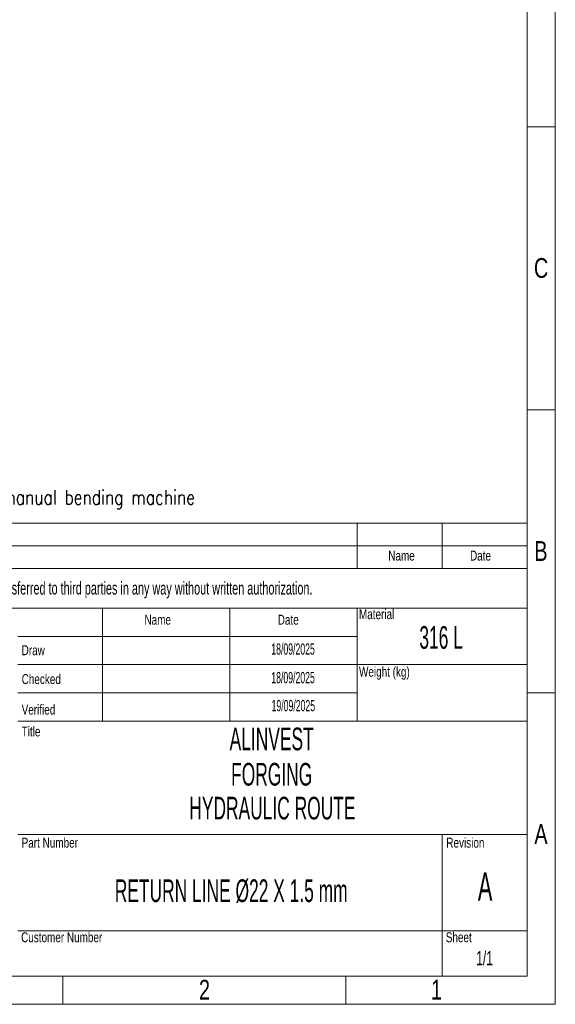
# Model space of a CAD drawing. Header units: millimetres. Extents: x 0 to 594, y 0 to 424.
# Tile 13 of 14: x 496 to 594, y 0 to 180. Entities that reach past the tile are written whole.
import ezdxf

# ---------------------------------------------------------------- set-up
doc = ezdxf.new("R2010")
doc.units = ezdxf.units.MM
doc.header["$LTSCALE"] = 0.25
doc.layers.add('SLD-0', color=179, linetype='Continuous')
doc.styles.add('AdskIsoMetric', font='romans.shx', dxfattribs={"width": 0.8, "height": 2.5})
doc.styles.add('SLDTEXTSTYLE1', font='TXT', dxfattribs={"width": 0.574367})
doc.styles.add('SLDTEXTSTYLE2', font='TXT', dxfattribs={"width": 0.638186})
doc.styles.add('SLDTEXTSTYLE3', font='TXT', dxfattribs={"width": 0.75})

# ---------------------------------------------------------------- blocks, each defined once
blk = doc.blocks.new('cajetin')
at = {"color": 7, "linetype": 'Continuous', "lineweight": 18}
for p, q in [((861, 615), (861, 0)), ((853.5, 607.5), (853.5, 7.5)), ((853.5, 232.5), (861, 232.5)), ((853.5, 157.5), (861, 157.5)), ((853.5, 82.5), (861, 82.5)), ((853.5, 7.5), (7.5, 7.5)), ((730.5, 7.5), (730.5, 0)), ((805.5, 7.5), (805.5, 0)), ((861, 0), (0, 0))]:
    blk.add_line(p, q, dxfattribs=at)
at = {"color": 7, "linetype": 'Continuous', "lineweight": 0, "char_height": 5.25, "attachment_point": 2, "style": 'SLDTEXTSTYLE3'}
for s, insert in [('C', (857.23, 197.74)), ('B', (857.19, 122.74)), ('A', (857.2, 47.74)), ('2', (768.01, 6.49)), ('1', (829.51, 6.49))]:
    blk.add_mtext(s, dxfattribs=dict(at, insert=insert))

msp = doc.modelspace()

# ---------------------------------------------------------------- linework, layer by layer
at = {"color": 7, "linetype": 'Continuous', "lineweight": 18}
for p, q in [((402.554, 87.962), (588.826, 87.962)), ((557.78, 87.962), (557.78, 79.683)), ((573.303, 87.962), (573.303, 79.683)), ((588.826, 87.962), (588.826, 5.174)), ((402.554, 83.822), (588.826, 83.822)), ((402.554, 79.683), (588.826, 79.683)), ((402.554, 72.439), (588.826, 72.439)), ((511.213, 72.439), (511.213, 51.742)), ((534.497, 72.439), (534.497, 51.742)), ((557.78, 72.439), (557.78, 67.265)), ((557.78, 67.265), (495.69, 67.265)), ((557.78, 67.265), (557.78, 62.091)), ((557.78, 62.091), (495.69, 62.091)), ((557.78, 62.091), (557.78, 56.916)), ((557.78, 62.091), (588.826, 62.091)), ((557.78, 56.916), (495.69, 56.916)), ((557.78, 56.916), (557.78, 51.742)), ((495.69, 51.742), (511.213, 51.742)), ((511.213, 51.742), (534.497, 51.742)), ((534.497, 51.742), (557.78, 51.742)), ((557.78, 51.742), (588.826, 51.742)), ((495.69, 31.045), (588.826, 31.045)), ((573.303, 31.045), (573.303, 5.174)), ((495.69, 13.453), (588.826, 13.453)), ((402.554, 5.174), (588.826, 5.174))]:
    msp.add_line(p, q, dxfattribs=at)

# ---------------------------------------------------------------- block references
at = {"xscale": 0.689895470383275, "yscale": 0.689895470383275, "zscale": 0.689895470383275}
msp.add_blockref('cajetin', (0, 0), dxfattribs=at)

# ---------------------------------------------------------------- texts
at = {"insert": (406.104, 93.992), "char_height": 2.59725, "attachment_point": 1, "style": 'AdskIsoMetric'}
msp.add_mtext_dynamic_manual_height_columns('**The elbows will be manufactured from bent pipes using a manual bending machine', width=4135.89111, gutter_width=12.986, heights=[0], dxfattribs=at)
at = {"color": 7, "linetype": 'Continuous', "lineweight": 0}
for s, insert, char_height, attachment_point, style in [('Name', (565.875, 82.929), 1.811, 2, 'SLDTEXTSTYLE3'), ('Date', (580.326, 82.929), 1.811, 2, 'SLDTEXTSTYLE3'), ('Material', (558.101, 72.228), 1.811, 1, 'SLDTEXTSTYLE3'), ('Name', (518.875, 71.209), 1.811, 1, 'SLDTEXTSTYLE3'), ('Date', (543.248, 71.209), 1.811, 1, 'SLDTEXTSTYLE3'), ('316 L', (573.114, 69.139), 4.1394, 2, 'SLDTEXTSTYLE1'), ('Draw', (496.414, 65.634), 1.811, 1, 'SLDTEXTSTYLE3'), ('Weight (kg)', (558.101, 61.701), 1.81098, 1, 'SLDTEXTSTYLE3'), ('Checked', (496.414, 60.36), 1.811, 1, 'SLDTEXTSTYLE3'), ('Verified', (496.414, 54.78), 1.811, 1, 'SLDTEXTSTYLE3'), ('Title', (496.414, 50.784), 1.811, 1, 'SLDTEXTSTYLE3'), ('ALINVEST', (542.13, 50.585), 4.1394, 2, 'SLDTEXTSTYLE1'), ('FORGING ', (542.13, 44.126), 4.1394, 2, 'SLDTEXTSTYLE1'), ('Part Number', (496.414, 30.45), 1.81098, 1, 'SLDTEXTSTYLE3'), ('Revision', (574.073, 30.45), 1.811, 1, 'SLDTEXTSTYLE3'), ('Customer Number', (496.313, 13.167), 1.81098, 1, 'SLDTEXTSTYLE3'), ('Sheet', (573.972, 13.167), 1.811, 1, 'SLDTEXTSTYLE3')]:
    msp.add_mtext(s, dxfattribs=dict(at, insert=insert, char_height=char_height, attachment_point=attachment_point, style=style))
at = {"layer": 'SLD-0', "color": 7, "attachment_point": 2}
for s, insert, char_height, style in [('This drawing is property of INSERTEC. Must not be copier or transferred to third parties in any way without written authorization.', (493.275, 77.241), 2.328397, 'SLDTEXTSTYLE2'), ('18/09/2025', (546.044, 65.984), 2.0697, 'SLDTEXTSTYLE1'), ('18/09/2025', (546.043, 60.763), 2.0697, 'SLDTEXTSTYLE1'), ('19/09/2025', (546.09, 55.636), 2.0697, 'SLDTEXTSTYLE1'), ('HYDRAULIC ROUTE', (542.264, 37.937), 4.13937, 'SLDTEXTSTYLE1'), ('A', (581.163, 24.117), 5.174, 'SLDTEXTSTYLE1'), ('1/1', (581.059, 9.73), 2.5871, 'SLDTEXTSTYLE2')]:
    msp.add_mtext(s, dxfattribs=dict(at, insert=insert, char_height=char_height, style=style))
at = {"layer": 'SLD-0', "color": 7, "insert": (534.732, 22.838), "char_height": 4.13937, "width": 92.01308, "attachment_point": 2, "style": 'SLDTEXTSTYLE1'}
msp.add_mtext('RETURN LINE Ø22 X 1.5 mm', dxfattribs=at)

doc.saveas('drawing.dxf')
